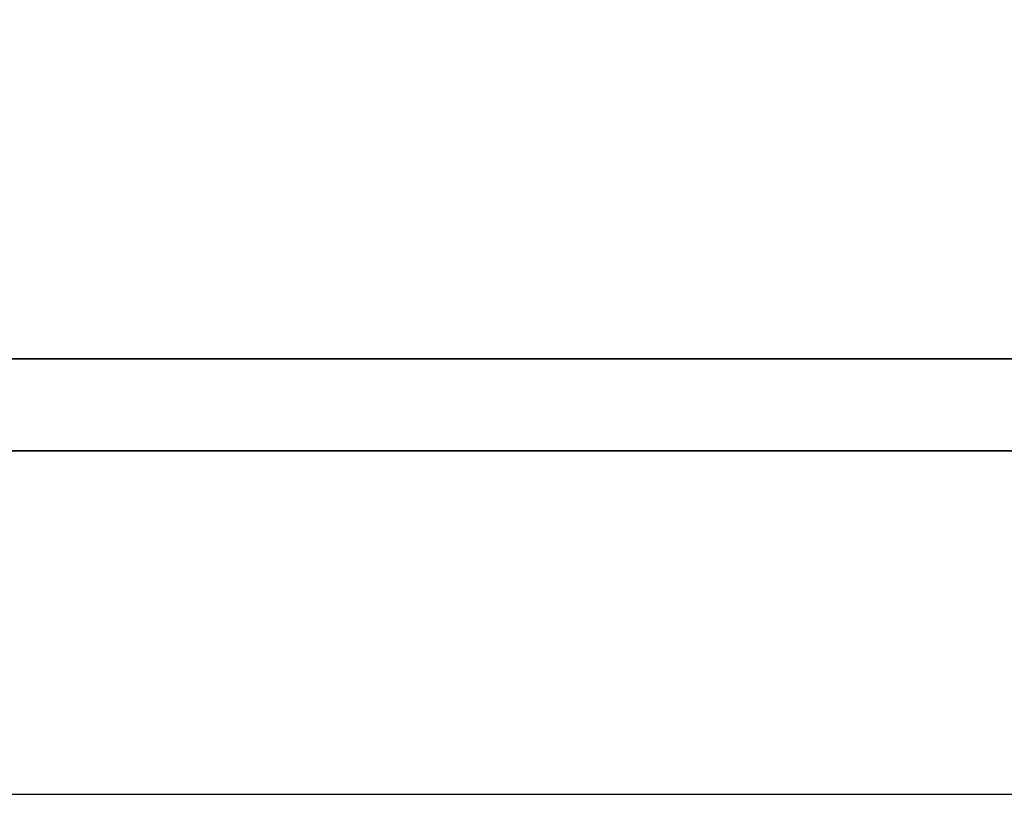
# Model space of a CAD drawing. Header units: millimetres. Extents: x 748 to 1024, y 329 to 423.
# Tile 21 of 49: x 948.624 to 949.002, y 354.535 to 354.832. Entities that reach past the tile are written whole.
import ezdxf

# ---------------------------------------------------------------- set-up
doc = ezdxf.new("R2010")
doc.units = ezdxf.units.MM
doc.header["$LTSCALE"] = 0.15
for name, color, linetype in [('DIM', 4, 'CONTINUOUS'), ('layer 1', 7, 'CONTINUOUS'), ('OUT', 3, 'CONTINUOUS')]:
    doc.layers.add(name, color=color, linetype=linetype)

# ---------------------------------------------------------------- blocks, each defined once
blk = doc.blocks.new('TBI MOTION logo(完整正式版)')
at = {"layer": 'layer 1', "color": 22, "lineweight": 35}
blk.add_open_spline([(75.90875, -9.47875), (75.90875, -9.47875), (75.90875, -12.28625), (75.90875, -12.28625), (75.90875, -12.28625), (75.90875, -12.28625), (75.90875, -12.47875), (75.90875, -12.47875), (75.90875, -12.47875), (75.90875, -12.47875), (75.71625, -12.47875), (75.71625, -12.47875), (75.71625, -12.47875), (75.71625, -12.47875), (-88.32875, -12.47875), (-88.32875, -12.47875), (-88.32875, -12.47875), (-88.32875, -12.47875), (-88.32875, -13.29375), (-88.32875, -13.29375), (-88.32875, -13.29375), (-88.32875, -13.29375), (82.89125, -13.29375), (82.89125, -13.29375), (82.89125, -13.29375), (82.89125, -13.29375), (75.90875, -9.47875), (75.90875, -9.47875)], degree=3, knots=[0, 0, 0, 0, 0.1428571, 0.1428571, 0.1428571, 0.1428572, 0.2857143, 0.2857143, 0.2857143, 0.2857143, 0.4285714, 0.4285714, 0.4285714, 0.4285714, 0.5714286, 0.5714286, 0.5714286, 0.5714286, 0.7142857, 0.7142857, 0.7142857, 0.7142857, 0.8571429, 0.8571429, 0.8571429, 0.8571429, 1, 1, 1, 1], dxfattribs=at)

msp = doc.modelspace()

# ---------------------------------------------------------------- linework, layer by layer
at = {"layer": 'OUT', "color": 7}
msp.add_line((945.03977, 354.53476), (955.58567, 354.53476), dxfattribs=at)

# ---------------------------------------------------------------- block references
at = {"layer": 'DIM', "color": 7, "xscale": 0.0433753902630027, "yscale": 0.0433753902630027, "zscale": 0.0433753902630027}
msp.add_blockref('TBI MOTION logo(完整正式版)', (951.66274, 355.24323), dxfattribs=at)

doc.saveas('drawing.dxf')
